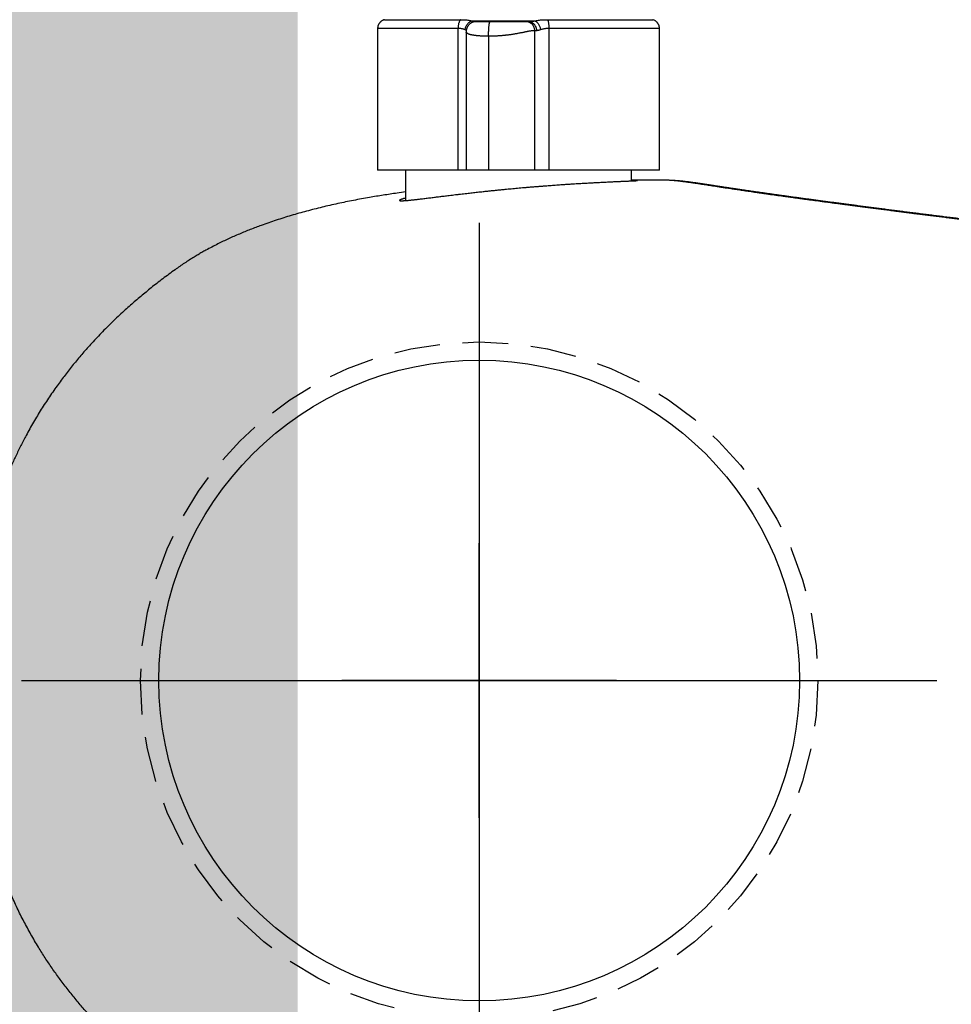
# Model space of a CAD drawing. Header units: centimetres. Extents: x 4120 to 19220, y -7417 to 180.
# Tile 173 of 223: x 16271 to 16276, y -2589 to -2584. Entities that reach past the tile are written whole.
import ezdxf

# ---------------------------------------------------------------- set-up
doc = ezdxf.new("R2010")
doc.units = ezdxf.units.CM
doc.linetypes.add('DGN_STYLE_2', pattern=[30.2, 18.12, -12.08])
doc.linetypes.add('HIDDEN', pattern=[0.375, 0.25, -0.125])
doc.layers.add('A-Wykończenie ścian', color=5, linetype='Continuous', lineweight=20)
doc.layers.add('A_Wyposażenie', color=8, linetype='Continuous')

# ---------------------------------------------------------------- blocks, each defined once
blk = doc.blocks.new('ORAS_ELECTRA')
for p, q in [((3.5617, 0.5549), (2.7874, 0.5549)), ((2.7874, 0.1156), (2.7874, 0.5549)), ((2.7874, 0.4019), (2.6221, 0.4019)), ((2.7874, 0.0717), (2.7874, 0.1156)), ((2.7874, 0.1156), (3.5617, 0.1156)), ((3.5426, 0.0716), (2.7874, 0.0716)), ((3.5426, 0.0716), (3.5426, 0.0716)), ((3.6034, 0.04), (3.6034, -0.3033)), ((3.5197, -0.0512), (2.7874, -0.0512)), ((2.7874, -0.3808), (2.7874, -0.3035)), ((2.7874, -0.3035), (3.5497, -0.3035)), ((2.7874, -0.9851), (2.7874, -0.3808)), ((3.5617, -0.3808), (2.7874, -0.3808)), ((2.7294, -0.832), (2.7874, -0.832)), ((2.7874, -0.9851), (3.5617, -0.9851)), ((2.7328, -1.0256), (2.7328, -1.0252))]:
    blk.add_line(p, q)
for points in [[(0, -0.75), (0, 0.75)], [(-0.75, 0), (0.75, 0)]]:
    blk.add_lwpolyline(points)
at = {"color": 9, "linetype": 'HIDDEN', "true_color": 0xb8b8b8}
blk.add_circle((0, 0), 1.85, dxfattribs=at)
for points, knots in [([(-2.7182, -0.1668), (-2.7172, -0.147), (-2.7152, -0.1063), (-2.7117, -0.0469), (-2.7078, 0.0115), (-2.7036, 0.0679), (-2.699, 0.1243), (-2.6939, 0.1806), (-2.6883, 0.2369), (-2.6824, 0.2915), (-2.6762, 0.3443), (-2.6697, 0.3955), (-2.6627, 0.4466), (-2.6553, 0.4977), (-2.6473, 0.5486), (-2.6392, 0.5968), (-2.6311, 0.6423), (-2.6231, 0.6849), (-2.6146, 0.7275), (-2.6057, 0.77), (-2.5963, 0.8124), (-2.5859, 0.8571), (-2.5743, 0.904), (-2.5628, 0.9477), (-2.5523, 0.9857), (-2.5429, 1.0183), (-2.5325, 1.053), (-2.5209, 1.0898), (-2.5081, 1.1286), (-2.4948, 1.1673), (-2.4808, 1.2057), (-2.4663, 1.244), (-2.4512, 1.2817), (-2.4356, 1.3189), (-2.4213, 1.3513), (-2.4083, 1.3796), (-2.3969, 1.4036), (-2.3851, 1.4276), (-2.3729, 1.4516), (-2.3603, 1.4755), (-2.3474, 1.4993), (-2.334, 1.5228), (-2.3203, 1.5462), (-2.3052, 1.571), (-2.2886, 1.5972), (-2.2703, 1.6248), (-2.2513, 1.652), (-2.2319, 1.6788), (-2.2121, 1.7055), (-2.1921, 1.732), (-2.1719, 1.7583), (-2.1487, 1.7879), (-2.1224, 1.8204), (-2.0928, 1.8559), (-2.0627, 1.891), (-2.032, 1.9257), (-2.0008, 1.9598), (-1.9695, 1.993), (-1.9381, 2.0251), (-1.9068, 2.0562), (-1.875, 2.0868), (-1.8449, 2.1148), (-1.8168, 2.1402), (-1.7907, 2.1632), (-1.7642, 2.1858), (-1.7375, 2.2081), (-1.7104, 2.2301), (-1.6829, 2.2517), (-1.6552, 2.2729), (-1.6274, 2.2936), (-1.5994, 2.3137), (-1.5714, 2.3334), (-1.5432, 2.3526), (-1.5146, 2.3715), (-1.4857, 2.39), (-1.4549, 2.4091), (-1.4219, 2.4289), (-1.3868, 2.4491), (-1.3514, 2.4687), (-1.3156, 2.4877), (-1.2794, 2.5062), (-1.2429, 2.524), (-1.206, 2.5412), (-1.1713, 2.5568), (-1.1388, 2.5707), (-1.1085, 2.5832), (-1.078, 2.5953), (-1.0466, 2.6073), (-1.0143, 2.6191), (-0.981, 2.6307), (-0.9476, 2.6418), (-0.914, 2.6524), (-0.8774, 2.6635), (-0.8377, 2.6747), (-0.7949, 2.6861), (-0.752, 2.6968), (-0.7093, 2.7066), (-0.667, 2.7156), (-0.625, 2.7239), (-0.5829, 2.7315), (-0.5406, 2.7385), (-0.4982, 2.7449), (-0.4556, 2.7507), (-0.413, 2.756), (-0.3692, 2.7607), (-0.3242, 2.765), (-0.2781, 2.7687), (-0.2319, 2.7718), (-0.1856, 2.7743), (-0.1393, 2.7762), (-0.0929, 2.7775), (-0.0464, 2.7784), (-0.0155, 2.7785), (0, 2.7785)], [0, 0, 0, 0, 0.013173, 0.026968, 0.039452, 0.051937, 0.064422, 0.076914, 0.089407, 0.101899, 0.113285, 0.124672, 0.136058, 0.147455, 0.158851, 0.170247, 0.179829, 0.189411, 0.198992, 0.208583, 0.218175, 0.227766, 0.23898, 0.250194, 0.257677, 0.26516, 0.272643, 0.281669, 0.290696, 0.299723, 0.308767, 0.317812, 0.326856, 0.335668, 0.34448, 0.350363, 0.356246, 0.362128, 0.368095, 0.374062, 0.380028, 0.386007, 0.391986, 0.397965, 0.405267, 0.412569, 0.419883, 0.427198, 0.434531, 0.441864, 0.4492, 0.456536, 0.466738, 0.476941, 0.487144, 0.497369, 0.507594, 0.517819, 0.527563, 0.537306, 0.54706, 0.556814, 0.564498, 0.572181, 0.57987, 0.587559, 0.595265, 0.602971, 0.610683, 0.618395, 0.625946, 0.633498, 0.64105, 0.648615, 0.656181, 0.663746, 0.672684, 0.681623, 0.690563, 0.699501, 0.708481, 0.717462, 0.726443, 0.735423, 0.742659, 0.749896, 0.757138, 0.764379, 0.772158, 0.779938, 0.787719, 0.795499, 0.803277, 0.813049, 0.822822, 0.832595, 0.842367, 0.851817, 0.861268, 0.870718, 0.880168, 0.889651, 0.899134, 0.908618, 0.918101, 0.928321, 0.938541, 0.948768, 0.958996, 0.969244, 0.979492, 0.989746, 1, 1, 1, 1]), ([(2.6687, 0.4019), (2.6666, 0.4174), (2.6629, 0.4456), (2.6569, 0.4863), (2.6511, 0.5241), (2.6451, 0.5618), (2.6384, 0.6015), (2.631, 0.6429), (2.6228, 0.6863), (2.6142, 0.7295), (2.6051, 0.7727), (2.5955, 0.8158), (2.5855, 0.8586), (2.575, 0.901), (2.564, 0.9432), (2.5525, 0.9852), (2.5404, 1.0269), (2.5278, 1.0682), (2.5146, 1.1092), (2.5008, 1.15), (2.4876, 1.1872), (2.4752, 1.2207), (2.4636, 1.2507), (2.4516, 1.2806), (2.4392, 1.3103), (2.4264, 1.3399), (2.4131, 1.3693), (2.3994, 1.3986), (2.3845, 1.429), (2.3683, 1.4605), (2.3527, 1.4895), (2.3387, 1.5147), (2.3263, 1.5361), (2.3125, 1.5592), (2.2971, 1.5839), (2.28, 1.6101), (2.2625, 1.636), (2.2424, 1.6644), (2.2197, 1.6954), (2.1946, 1.7289), (2.17, 1.7608), (2.1459, 1.7913), (2.1224, 1.8203), (2.0986, 1.849), (2.0744, 1.8775), (2.0498, 1.9056), (2.0236, 1.9349), (1.9958, 1.9652), (1.9661, 1.9964), (1.936, 2.0272), (1.9054, 2.0576), (1.8742, 2.0875), (1.8443, 2.1153), (1.8157, 2.1411), (1.7885, 2.1651), (1.761, 2.1886), (1.733, 2.2117), (1.7048, 2.2345), (1.6762, 2.2569), (1.6472, 2.2789), (1.6167, 2.3014), (1.5845, 2.3243), (1.5507, 2.3476), (1.5164, 2.3703), (1.4818, 2.3925), (1.4467, 2.4141), (1.4111, 2.4351), (1.3753, 2.4556), (1.3419, 2.4738), (1.3111, 2.49), (1.2831, 2.5043), (1.2548, 2.5182), (1.2264, 2.5318), (1.1977, 2.545), (1.1687, 2.5579), (1.1395, 2.5704), (1.1098, 2.5826), (1.0801, 2.5945), (1.0473, 2.607), (1.0114, 2.6201), (0.9725, 2.6336), (0.9332, 2.6464), (0.8938, 2.6586), (0.8541, 2.6701), (0.8161, 2.6806), (0.7797, 2.6899), (0.7452, 2.6983), (0.7105, 2.7063), (0.6756, 2.7138), (0.6407, 2.7208), (0.6056, 2.7274), (0.5704, 2.7336), (0.5333, 2.7397), (0.4941, 2.7455), (0.4529, 2.7511), (0.4116, 2.7561), (0.3687, 2.7607), (0.3242, 2.765), (0.2781, 2.7687), (0.2319, 2.7718), (0.1856, 2.7743), (0.1392, 2.7762), (0.0928, 2.7775), (0.0464, 2.7784), (0.0155, 2.7785), (0, 2.7785)], [0, 0, 0, 0, 0.011884, 0.021541, 0.031198, 0.040858, 0.050517, 0.061658, 0.072798, 0.083938, 0.09509, 0.106242, 0.117393, 0.128399, 0.139405, 0.150419, 0.161432, 0.172305, 0.183178, 0.19406, 0.204942, 0.213072, 0.221203, 0.229333, 0.237463, 0.245619, 0.253775, 0.261931, 0.270086, 0.279443, 0.288799, 0.295047, 0.301296, 0.307544, 0.315447, 0.323352, 0.331258, 0.339161, 0.34974, 0.36032, 0.370899, 0.380327, 0.389756, 0.399185, 0.408626, 0.418068, 0.427509, 0.43839, 0.449271, 0.460152, 0.471056, 0.481961, 0.492865, 0.502019, 0.511174, 0.520329, 0.529483, 0.538667, 0.547851, 0.557036, 0.566219, 0.5766, 0.586982, 0.597364, 0.607745, 0.618173, 0.628604, 0.639034, 0.649463, 0.65742, 0.665378, 0.673335, 0.681305, 0.689275, 0.697245, 0.705338, 0.713432, 0.721531, 0.729629, 0.740047, 0.750464, 0.760882, 0.771325, 0.781768, 0.792212, 0.801205, 0.8102, 0.819195, 0.828189, 0.837207, 0.846227, 0.855246, 0.864265, 0.874765, 0.885266, 0.895775, 0.906283, 0.917982, 0.929681, 0.941381, 0.953079, 0.964809, 0.97654, 0.98827, 1, 1, 1, 1]), ([(3.61, 0.518), (3.6095, 0.5196), (3.6085, 0.5228), (3.6066, 0.5271), (3.6045, 0.531), (3.6024, 0.5341), (3.6005, 0.5365), (3.5989, 0.5384), (3.5974, 0.54), (3.596, 0.5414), (3.5944, 0.5428), (3.5923, 0.5445), (3.5896, 0.5465), (3.5864, 0.5485), (3.5825, 0.5505), (3.5781, 0.5523), (3.5731, 0.5537), (3.5675, 0.5547), (3.5637, 0.5549), (3.5617, 0.5549)], [0, 0, 0, 0, 0.078431, 0.1516011, 0.2186896, 0.2790502, 0.32217, 0.3604948, 0.3938979, 0.422293, 0.4507485, 0.4935938, 0.5444787, 0.6032665, 0.6696909, 0.7433181, 0.8235147, 0.9094301, 1, 1, 1, 1]), ([(3.5617, 0.1156), (3.5617, 0.1291), (3.5617, 0.156), (3.5617, 0.1948), (3.5617, 0.2323), (3.5617, 0.2683), (3.5617, 0.3025), (3.5617, 0.3351), (3.5617, 0.3657), (3.5617, 0.3943), (3.5617, 0.4209), (3.5617, 0.4452), (3.5617, 0.4673), (3.5617, 0.4871), (3.5617, 0.5045), (3.5617, 0.5194), (3.5617, 0.5317), (3.5617, 0.5415), (3.5617, 0.5488), (3.5617, 0.5532), (3.5617, 0.5552), (3.5617, 0.5548), (3.5617, 0.5547)], [0, 0, 0, 0, 0.051969, 0.103938, 0.155907, 0.207876, 0.259845, 0.311814, 0.363783, 0.415752, 0.467721, 0.51969, 0.571659, 0.623628, 0.675597, 0.727566, 0.779535, 0.831504, 0.883473, 0.935442, 0.987411, 1, 1, 1, 1]), ([(3.61, 0.5179), (3.61, 0.5179), (3.61, 0.5178), (3.61, 0.5162), (3.61, 0.5136), (3.61, 0.5098), (3.61, 0.5049), (3.61, 0.4989), (3.61, 0.4918), (3.61, 0.4836), (3.61, 0.4745), (3.61, 0.4644), (3.61, 0.4531), (3.61, 0.4408), (3.61, 0.4274), (3.61, 0.413), (3.61, 0.3976), (3.61, 0.3814), (3.61, 0.3644), (3.61, 0.3466), (3.61, 0.3279), (3.61, 0.3084), (3.61, 0.2879), (3.61, 0.2665), (3.61, 0.2444), (3.61, 0.2215), (3.61, 0.1982), (3.61, 0.1743), (3.61, 0.15), (3.61, 0.1252), (3.61, 0.1082), (3.61, 0.0997)], [0, 0, 0, 0, 0.030258, 0.064558, 0.099481, 0.134404, 0.169327, 0.204251, 0.239174, 0.273473, 0.307773, 0.342072, 0.376372, 0.411295, 0.446218, 0.481141, 0.516065, 0.550988, 0.585287, 0.619587, 0.653886, 0.688186, 0.723109, 0.758032, 0.792955, 0.827879, 0.862802, 0.897101, 0.931401, 0.9657, 1, 1, 1, 1]), ([(2.6354, 0.4019), (2.6351, 0.403), (2.6344, 0.4055), (2.6334, 0.4092), (2.6323, 0.413), (2.6313, 0.4165), (2.6303, 0.4198), (2.6292, 0.423), (2.6282, 0.4258), (2.6272, 0.4283), (2.6263, 0.4305), (2.6255, 0.4322), (2.6247, 0.4336), (2.6238, 0.4346), (2.623, 0.4351), (2.6224, 0.4348), (2.6219, 0.4339), (2.6215, 0.4324), (2.6212, 0.4304), (2.6211, 0.4282), (2.621, 0.4257), (2.621, 0.4228), (2.621, 0.4196), (2.6212, 0.4159), (2.6214, 0.4115), (2.6217, 0.4061), (2.6222, 0.3997), (2.6228, 0.3926), (2.6235, 0.3851), (2.6243, 0.3773), (2.6251, 0.3697), (2.6259, 0.3622), (2.6268, 0.3547), (2.6276, 0.3469), (2.6286, 0.3387), (2.6296, 0.3303), (2.6307, 0.3205), (2.6321, 0.3095), (2.6336, 0.297), (2.6352, 0.284), (2.6368, 0.2709), (2.6384, 0.2578), (2.64, 0.2454), (2.6415, 0.2333), (2.6429, 0.2216), (2.6444, 0.2096), (2.6459, 0.1973), (2.6475, 0.1848), (2.6492, 0.1707), (2.6511, 0.1551), (2.6532, 0.1377), (2.6553, 0.12), (2.6574, 0.1024), (2.6594, 0.0852), (2.6612, 0.0691), (2.663, 0.0537), (2.6647, 0.0389), (2.6663, 0.0239), (2.668, 0.0088), (2.6697, -0.0065), (2.6715, -0.0235), (2.6735, -0.0422), (2.6757, -0.0626), (2.6778, -0.0833), (2.6798, -0.1034), (2.6818, -0.123), (2.6835, -0.141), (2.6852, -0.1581), (2.6867, -0.1748), (2.6883, -0.1921), (2.69, -0.2101), (2.6916, -0.2281), (2.6932, -0.2466), (2.6948, -0.2655), (2.6965, -0.2849), (2.6981, -0.3043), (2.6996, -0.3235), (2.7011, -0.3425), (2.7025, -0.3603), (2.7038, -0.377), (2.7049, -0.3926), (2.7061, -0.4081), (2.7072, -0.4235), (2.7083, -0.4388), (2.7094, -0.4555), (2.7106, -0.4735), (2.7119, -0.4927), (2.7131, -0.5117), (2.7142, -0.5299), (2.7153, -0.5471), (2.7162, -0.5625), (2.717, -0.5769), (2.7178, -0.5901), (2.7185, -0.6032), (2.7192, -0.616), (2.7199, -0.6286), (2.7206, -0.6422), (2.7214, -0.6567), (2.7222, -0.6719), (2.7229, -0.6867), (2.7236, -0.7006), (2.7242, -0.7135), (2.7247, -0.7249), (2.7252, -0.7353), (2.7256, -0.7448), (2.726, -0.754), (2.7264, -0.7628), (2.7268, -0.7714), (2.7272, -0.7804), (2.7276, -0.7897), (2.728, -0.7993), (2.7283, -0.8082), (2.7287, -0.8163), (2.729, -0.8235), (2.7293, -0.8296), (2.7295, -0.835), (2.7297, -0.8396), (2.7299, -0.8439), (2.7301, -0.8478), (2.7303, -0.8513), (2.7305, -0.8547), (2.7307, -0.8579), (2.7308, -0.8607), (2.731, -0.8628), (2.7312, -0.8642), (2.7313, -0.865), (2.7314, -0.8651), (2.7315, -0.8648), (2.7316, -0.8641), (2.7317, -0.863), (2.7318, -0.8615), (2.7319, -0.8596), (2.7319, -0.857), (2.732, -0.8537), (2.7321, -0.8495), (2.7321, -0.8445), (2.7322, -0.8391), (2.7322, -0.8348), (2.7322, -0.8324), (2.7322, -0.832)], [0, 0, 0, 0, 0.0042792, 0.0099787, 0.0156781, 0.021404, 0.0271325, 0.0336812, 0.0402309, 0.0467796, 0.0533655, 0.0599525, 0.0665385, 0.075105, 0.0836716, 0.0922755, 0.1008795, 0.1086514, 0.1164303, 0.1228835, 0.1293378, 0.135791, 0.1422804, 0.1487709, 0.1552604, 0.1636998, 0.1721392, 0.1806144, 0.1890896, 0.1967438, 0.2044047, 0.2108416, 0.2172794, 0.2237163, 0.2301885, 0.2366616, 0.2431338, 0.2515487, 0.2599637, 0.2684131, 0.2768626, 0.2844923, 0.2921284, 0.2986405, 0.3051535, 0.3116655, 0.3182132, 0.3247618, 0.3313095, 0.3398225, 0.3483355, 0.3568835, 0.3654316, 0.3731504, 0.3808757, 0.3874612, 0.3940477, 0.4006332, 0.4072552, 0.4138782, 0.4205002, 0.4291111, 0.4377221, 0.4463692, 0.4550164, 0.4628257, 0.4706418, 0.477228, 0.4838183, 0.4911381, 0.498458, 0.5058002, 0.5131423, 0.5210725, 0.5290028, 0.5369615, 0.5449203, 0.5527456, 0.5605779, 0.5671458, 0.5737147, 0.5802826, 0.5868873, 0.593493, 0.6000978, 0.6086872, 0.6172766, 0.6259026, 0.6345286, 0.6423194, 0.650117, 0.6566572, 0.6631984, 0.6697386, 0.6763153, 0.682893, 0.6894697, 0.6980223, 0.7065749, 0.7151638, 0.7237526, 0.7315096, 0.7392733, 0.7458024, 0.7523325, 0.7588616, 0.765427, 0.7719935, 0.7785589, 0.7870967, 0.7956344, 0.8042082, 0.812782, 0.8205252, 0.8282751, 0.8348041, 0.841334, 0.847863, 0.8544283, 0.8609946, 0.8675599, 0.8760975, 0.884635, 0.8932085, 0.9017821, 0.909525, 0.9172746, 0.9238053, 0.930337, 0.9368677, 0.9434348, 0.9500028, 0.9565699, 0.9651097, 0.9736495, 0.9822254, 0.9908012, 0.9985463, 1, 1, 1, 1]), ([(3.5553, 0.0765), (3.556, 0.0782), (3.5573, 0.0817), (3.5589, 0.0876), (3.5602, 0.094), (3.5611, 0.1008), (3.5616, 0.108), (3.5617, 0.1131), (3.5617, 0.1156)], [0, 0, 0, 0, 0.1721607, 0.3417805, 0.5091093, 0.6744073, 0.8379446, 1, 1, 1, 1]), ([(3.61, 0.0997), (3.6092, 0.1008), (3.6076, 0.103), (3.6036, 0.106), (3.5985, 0.1088), (3.5923, 0.1113), (3.5852, 0.1132), (3.5775, 0.1146), (3.5696, 0.1154), (3.5643, 0.1155), (3.5617, 0.1156)], [0, 0, 0, 0, 0.1191402, 0.243165, 0.3706743, 0.5, 0.6293257, 0.756835, 0.8808598, 1, 1, 1, 1]), ([(2.7874, -0.0512), (2.7874, -0.0486), (2.7874, -0.0433), (2.7874, -0.0357), (2.7874, -0.0284), (2.7874, -0.0214), (2.7874, -0.0147), (2.7874, -0.0083), (2.7874, -0.0022), (2.7874, 0.0036), (2.7874, 0.0091), (2.7874, 0.0144), (2.7874, 0.0193), (2.7874, 0.024), (2.7874, 0.0284), (2.7874, 0.0328), (2.7874, 0.037), (2.7874, 0.0411), (2.7874, 0.0449), (2.7874, 0.0484), (2.7874, 0.0516), (2.7874, 0.0545), (2.7874, 0.0573), (2.7874, 0.0599), (2.7874, 0.0622), (2.7874, 0.0643), (2.7874, 0.0661), (2.7874, 0.0677), (2.7874, 0.0691), (2.7874, 0.0702), (2.7874, 0.071), (2.7874, 0.0715), (2.7874, 0.0716), (2.7874, 0.0716), (2.7874, 0.0716)], [0, 0, 0, 0, 0.019721, 0.03899, 0.057967, 0.076814, 0.095683, 0.114718, 0.134051, 0.153798, 0.17406, 0.194923, 0.216457, 0.238722, 0.261761, 0.285612, 0.313317, 0.342096, 0.371961, 0.402918, 0.434962, 0.468086, 0.502274, 0.541086, 0.581133, 0.622379, 0.664784, 0.708307, 0.762973, 0.819155, 0.87676, 0.935693, 0.995855, 1, 1, 1, 1]), ([(3.5197, -0.0512), (3.5197, -0.0486), (3.5197, -0.0435), (3.5199, -0.0359), (3.52, -0.0284), (3.5202, -0.0212), (3.5205, -0.0142), (3.5209, -0.0073), (3.5213, -0.0007), (3.5218, 0.0056), (3.5223, 0.0114), (3.5229, 0.0167), (3.5233, 0.0202), (3.5236, 0.0225), (3.5238, 0.0237), (3.5239, 0.0249), (3.5241, 0.0261), (3.5242, 0.0272), (3.5245, 0.0292), (3.525, 0.0321), (3.5257, 0.0358), (3.5264, 0.0395), (3.5272, 0.0433), (3.5281, 0.047), (3.529, 0.0503), (3.5299, 0.0533), (3.5308, 0.056), (3.5317, 0.0585), (3.5327, 0.0609), (3.5337, 0.063), (3.5349, 0.0653), (3.5362, 0.0673), (3.5377, 0.069), (3.539, 0.0702), (3.5402, 0.071), (3.5413, 0.0714), (3.5421, 0.0716), (3.5425, 0.0716), (3.5426, 0.0716)], [0, 0, 0, 0, 0.01917, 0.038292, 0.057502, 0.076956, 0.09682, 0.117269, 0.138479, 0.160625, 0.183871, 0.204366, 0.225833, 0.231627, 0.237495, 0.243437, 0.249456, 0.255552, 0.261727, 0.28189, 0.304533, 0.329846, 0.358036, 0.389317, 0.423917, 0.45358, 0.485546, 0.519924, 0.556824, 0.596349, 0.638597, 0.700325, 0.760775, 0.819502, 0.876112, 0.93026, 0.981648, 1, 1, 1, 1]), ([(3.5997, 0.0163), (3.5997, 0.0165), (3.5997, 0.017), (3.5997, 0.0179), (3.5997, 0.0187), (3.5996, 0.0195), (3.5996, 0.0202), (3.5996, 0.0209), (3.5995, 0.0214), (3.5995, 0.0219), (3.5994, 0.0223), (3.5994, 0.0227), (3.5993, 0.023), (3.5993, 0.0233), (3.5993, 0.0236), (3.5992, 0.024), (3.5991, 0.0244), (3.5991, 0.0249), (3.5989, 0.0258), (3.5987, 0.0272), (3.5981, 0.0298), (3.5972, 0.033), (3.5958, 0.0367), (3.5943, 0.0401), (3.5927, 0.0432), (3.5909, 0.0462), (3.5892, 0.0486), (3.5878, 0.0504), (3.5868, 0.0516), (3.586, 0.0525), (3.5853, 0.0533), (3.5845, 0.0541), (3.5835, 0.0551), (3.5823, 0.0563), (3.5805, 0.0579), (3.5783, 0.0597), (3.5758, 0.0615), (3.5733, 0.0632), (3.5709, 0.0645), (3.5686, 0.0657), (3.5666, 0.0666), (3.5648, 0.0674), (3.5631, 0.068), (3.5613, 0.0687), (3.5592, 0.0693), (3.5569, 0.0699), (3.5543, 0.0705), (3.5521, 0.0709), (3.5502, 0.0711), (3.5487, 0.0713), (3.547, 0.0715), (3.5449, 0.0716), (3.5435, 0.0716), (3.5427, 0.0716)], [0, 0, 0, 0, 0.041021, 0.077129, 0.108289, 0.134488, 0.155745, 0.166554, 0.175503, 0.182672, 0.188223, 0.190501, 0.192537, 0.19444, 0.19634, 0.198367, 0.203303, 0.208682, 0.214023, 0.226465, 0.24817, 0.285339, 0.314754, 0.343372, 0.372817, 0.40328, 0.434823, 0.453059, 0.467575, 0.478348, 0.486536, 0.495857, 0.510203, 0.526983, 0.546081, 0.579762, 0.61095, 0.639622, 0.668015, 0.693395, 0.715765, 0.735138, 0.75305, 0.773725, 0.797404, 0.824822, 0.855364, 0.888996, 0.905911, 0.923594, 0.944615, 0.9701, 1, 1, 1, 1]), ([(3.5528, 0.0707), (3.5531, 0.0713), (3.5538, 0.0731), (3.5547, 0.0751), (3.5553, 0.0765)], [0, 0, 0, 0, 0.333283, 1, 1, 1, 1]), ([(3.5553, 0.0765), (3.5579, 0.0762), (3.5633, 0.0754), (3.5713, 0.073), (3.5791, 0.0694), (3.5863, 0.0648), (3.5925, 0.0593), (3.5975, 0.0531), (3.6013, 0.0467), (3.6027, 0.0422), (3.6034, 0.04)], [0, 0, 0, 0, 0.118749, 0.242699, 0.370375, 0.5, 0.629625, 0.757301, 0.881251, 1, 1, 1, 1]), ([(3.61, 0.0997), (3.61, 0.0958), (3.6099, 0.088), (3.6093, 0.0769), (3.6084, 0.0665), (3.6071, 0.0568), (3.6055, 0.0478), (3.6041, 0.0426), (3.6034, 0.04)], [0, 0, 0, 0, 0.165911, 0.33128, 0.498335, 0.665401, 0.831978, 1, 1, 1, 1]), ([(3.6034, 0.04), (3.6029, 0.0371), (3.602, 0.0315), (3.6008, 0.0242), (3.5999, 0.0178), (3.5998, 0.0145), (3.5997, 0.0128)], [0, 0, 0, 0, 0.266792, 0.520964, 0.764581, 1, 1, 1, 1]), ([(3.5997, 0.0162), (3.5997, 0.016), (3.5997, 0.0157), (3.5997, 0.0147), (3.5997, 0.0133), (3.5997, 0.0115), (3.5997, 0.0093), (3.5997, 0.0068), (3.5997, 0.0038), (3.5997, 0.0008), (3.5997, -0.0021), (3.5997, -0.0048), (3.5997, -0.0077), (3.5997, -0.0107), (3.5997, -0.0139), (3.5997, -0.0173), (3.5997, -0.0209), (3.5997, -0.0247), (3.5997, -0.028), (3.5997, -0.0305), (3.5997, -0.0321), (3.5997, -0.0338), (3.5997, -0.0354), (3.5997, -0.0371), (3.5997, -0.0396), (3.5997, -0.0429), (3.5997, -0.0464), (3.5997, -0.0488), (3.5997, -0.0501), (3.5997, -0.0514), (3.5997, -0.0527), (3.5997, -0.054), (3.5997, -0.0553), (3.5997, -0.0563), (3.5997, -0.0571), (3.5997, -0.0576), (3.5997, -0.0582), (3.5997, -0.0591), (3.5997, -0.0598), (3.5997, -0.0603)], [0, 0, 0, 0, 0.076078, 0.15297, 0.227006, 0.298208, 0.366602, 0.432213, 0.495074, 0.555219, 0.594456, 0.632169, 0.668376, 0.703094, 0.736346, 0.768157, 0.800233, 0.830287, 0.858366, 0.86887, 0.879083, 0.889008, 0.898651, 0.908017, 0.917111, 0.938818, 0.957286, 0.962758, 0.967903, 0.972732, 0.977263, 0.981513, 0.985504, 0.989865, 0.991183, 0.992445, 0.993663, 0.996026, 1, 1, 1, 1]), ([(2.7874, -0.3035), (2.7874, -0.3017), (2.7874, -0.2982), (2.7874, -0.2926), (2.7874, -0.287), (2.7874, -0.2811), (2.7874, -0.275), (2.7874, -0.2687), (2.7874, -0.2626), (2.7874, -0.2568), (2.7874, -0.2513), (2.7874, -0.2456), (2.7874, -0.2398), (2.7874, -0.2337), (2.7874, -0.2275), (2.7874, -0.2213), (2.7874, -0.2152), (2.7874, -0.2092), (2.7874, -0.2031), (2.7874, -0.1968), (2.7874, -0.1903), (2.7874, -0.1841), (2.7874, -0.1782), (2.7874, -0.1726), (2.7874, -0.167), (2.7874, -0.1612), (2.7874, -0.1553), (2.7874, -0.1493), (2.7874, -0.1432), (2.7874, -0.137), (2.7874, -0.1307), (2.7874, -0.1242), (2.7874, -0.1176), (2.7874, -0.1108), (2.7874, -0.1039), (2.7874, -0.0969), (2.7874, -0.0896), (2.7874, -0.0823), (2.7874, -0.0747), (2.7874, -0.067), (2.7874, -0.0591), (2.7874, -0.0539), (2.7874, -0.0512)], [0, 0, 0, 0, 0.049887, 0.099698, 0.149297, 0.198547, 0.247314, 0.295466, 0.34287, 0.379507, 0.415541, 0.45091, 0.485556, 0.519419, 0.552445, 0.584578, 0.61163, 0.637943, 0.663488, 0.688238, 0.712168, 0.735259, 0.752802, 0.769811, 0.786283, 0.802217, 0.817617, 0.832489, 0.846477, 0.85999, 0.873048, 0.885678, 0.897914, 0.909797, 0.921379, 0.932718, 0.943882, 0.954949, 0.966002, 0.977133, 0.988433, 1, 1, 1, 1]), ([(3.5497, -0.3035), (3.5497, -0.3018), (3.5497, -0.2983), (3.5493, -0.2928), (3.5487, -0.2869), (3.5479, -0.2809), (3.547, -0.2747), (3.5462, -0.2701), (3.5457, -0.2672), (3.5455, -0.266), (3.5453, -0.2648), (3.5451, -0.2637), (3.5448, -0.2621), (3.5443, -0.2597), (3.5436, -0.2561), (3.5428, -0.2522), (3.5419, -0.2479), (3.5409, -0.2431), (3.5397, -0.2373), (3.5383, -0.2302), (3.5366, -0.2217), (3.535, -0.2134), (3.5336, -0.2059), (3.5325, -0.1997), (3.5314, -0.1935), (3.5304, -0.1875), (3.5295, -0.1816), (3.5286, -0.1759), (3.5278, -0.1702), (3.5271, -0.1647), (3.5263, -0.1594), (3.5256, -0.1538), (3.5251, -0.1496), (3.5248, -0.1469), (3.5248, -0.1461), (3.5247, -0.1454), (3.5246, -0.1446), (3.5245, -0.1438), (3.5242, -0.1409), (3.5237, -0.1359), (3.523, -0.1284), (3.5224, -0.1209), (3.5218, -0.1133), (3.5213, -0.1056), (3.5209, -0.0979), (3.5205, -0.0902), (3.5202, -0.0824), (3.52, -0.0746), (3.5199, -0.0668), (3.5197, -0.059), (3.5197, -0.0538), (3.5197, -0.0512)], [0, 0, 0, 0, 0.047929, 0.097632, 0.148959, 0.20173, 0.249192, 0.297439, 0.305998, 0.314574, 0.323166, 0.331729, 0.336957, 0.358592, 0.382731, 0.408606, 0.436117, 0.465151, 0.495573, 0.53725, 0.580638, 0.625264, 0.652229, 0.677298, 0.700547, 0.722056, 0.741908, 0.760187, 0.77698, 0.792763, 0.807157, 0.82025, 0.835675, 0.837547, 0.839386, 0.841193, 0.842966, 0.844708, 0.846419, 0.862519, 0.877721, 0.8921, 0.905742, 0.918737, 0.931183, 0.943183, 0.95484, 0.966256, 0.977529, 0.98875, 1, 1, 1, 1]), ([(3.5197, -0.0512), (3.5229, -0.0512), (3.5295, -0.0512), (3.5394, -0.0515), (3.5485, -0.0518), (3.5566, -0.0522), (3.5636, -0.0527), (3.5703, -0.0532), (3.5764, -0.0538), (3.5819, -0.0545), (3.5868, -0.0553), (3.5909, -0.0561), (3.5946, -0.057), (3.5975, -0.058), (3.5994, -0.0591), (3.5996, -0.0599), (3.5997, -0.0603)], [0, 0, 0, 0, 0.076805, 0.156939, 0.239951, 0.303775, 0.368607, 0.434128, 0.5, 0.565872, 0.631393, 0.696225, 0.760049, 0.843061, 0.923195, 1, 1, 1, 1]), ([(3.5997, -0.0603), (3.5997, -0.0606), (3.5997, -0.0612), (3.5997, -0.0619), (3.5997, -0.0627), (3.5997, -0.0635), (3.5997, -0.0643), (3.5997, -0.0648), (3.5997, -0.0656), (3.5997, -0.0667), (3.5997, -0.0681), (3.5997, -0.0696), (3.5997, -0.0713), (3.5997, -0.0732), (3.5997, -0.0753), (3.5997, -0.0777), (3.5997, -0.0802), (3.5997, -0.0827), (3.5997, -0.0862), (3.5997, -0.0906), (3.5997, -0.0958), (3.5997, -0.101), (3.5997, -0.1064), (3.5997, -0.1117), (3.5997, -0.1176), (3.5997, -0.124), (3.5997, -0.1307), (3.5997, -0.1374), (3.5997, -0.1441), (3.5997, -0.1512), (3.5997, -0.1587), (3.5997, -0.1666), (3.5997, -0.1742), (3.5997, -0.1818), (3.5997, -0.1891), (3.5997, -0.1962), (3.5997, -0.2032), (3.5997, -0.2098), (3.5997, -0.217), (3.5997, -0.2246), (3.5997, -0.2326), (3.5997, -0.2402), (3.5997, -0.2474), (3.5997, -0.2519), (3.5997, -0.2541)], [0, 0, 0, 0, 0.001701, 0.002985, 0.003853, 0.006141, 0.006983, 0.007871, 0.008809, 0.011147, 0.013741, 0.016608, 0.01976, 0.023207, 0.027986, 0.033081, 0.038503, 0.044262, 0.050366, 0.063113, 0.076757, 0.091334, 0.106873, 0.123398, 0.140929, 0.164183, 0.188733, 0.214605, 0.241819, 0.270395, 0.30684, 0.344941, 0.384718, 0.426192, 0.469379, 0.513475, 0.55925, 0.606715, 0.65169, 0.717432, 0.785117, 0.854763, 0.926386, 1, 1, 1, 1]), ([(3.5497, -0.3035), (3.5517, -0.3034), (3.5558, -0.3033), (3.562, -0.3021), (3.5677, -0.3003), (3.5728, -0.2981), (3.5772, -0.2955), (3.5813, -0.2925), (3.5851, -0.2891), (3.5886, -0.2853), (3.5916, -0.2812), (3.5942, -0.2769), (3.5965, -0.2719), (3.5983, -0.2663), (3.5995, -0.2601), (3.5997, -0.2561), (3.5997, -0.2541)], [0, 0, 0, 0, 0.076805, 0.156939, 0.239951, 0.303775, 0.368607, 0.434128, 0.5, 0.565872, 0.631393, 0.696225, 0.760049, 0.843061, 0.923195, 1, 1, 1, 1]), ([(3.5997, -0.2684), (3.5997, -0.2702), (3.5995, -0.2739), (3.5983, -0.2794), (3.5965, -0.2845), (3.5942, -0.289), (3.5916, -0.2929), (3.5886, -0.2966), (3.5851, -0.3), (3.5813, -0.3031), (3.5772, -0.3058), (3.5728, -0.3081), (3.5677, -0.3102), (3.562, -0.3118), (3.5558, -0.3129), (3.5517, -0.313), (3.5497, -0.313)], [0, 0, 0, 0, 0.076805, 0.156939, 0.239951, 0.303775, 0.368607, 0.434128, 0.5, 0.565872, 0.631393, 0.696225, 0.760049, 0.843061, 0.923195, 1, 1, 1, 1]), ([(3.5997, -0.2541), (3.5997, -0.2548), (3.5997, -0.2562), (3.5997, -0.2594), (3.5997, -0.2633), (3.5997, -0.2667), (3.5997, -0.2684)], [0, 0, 0, 0, 0.250764, 0.5, 0.749236, 1, 1, 1, 1]), ([(3.5997, -0.2684), (3.5998, -0.2707), (3.5999, -0.2755), (3.6008, -0.2838), (3.602, -0.2931), (3.6029, -0.2998), (3.6034, -0.3033)], [0, 0, 0, 0, 0.235419, 0.479036, 0.733208, 1, 1, 1, 1]), ([(3.5553, -0.3353), (3.5547, -0.3335), (3.5536, -0.33), (3.5522, -0.3255), (3.551, -0.321), (3.55, -0.3168), (3.5498, -0.3142), (3.5497, -0.313)], [0, 0, 0, 0, 0.2023635, 0.3901898, 0.5636404, 0.7972661, 1, 1, 1, 1]), ([(3.6034, -0.3033), (3.6027, -0.3051), (3.6013, -0.3088), (3.5975, -0.3143), (3.5925, -0.3195), (3.5863, -0.3243), (3.5791, -0.3284), (3.5713, -0.3317), (3.5633, -0.334), (3.5579, -0.3349), (3.5553, -0.3353)], [0, 0, 0, 0, 0.118749, 0.242699, 0.370375, 0.5, 0.629625, 0.757301, 0.881251, 1, 1, 1, 1]), ([(3.6034, -0.3033), (3.6041, -0.3066), (3.6055, -0.3133), (3.6071, -0.3242), (3.6084, -0.3357), (3.6093, -0.3476), (3.6099, -0.3601), (3.61, -0.3686), (3.61, -0.3728)], [0, 0, 0, 0, 0.167999, 0.334577, 0.501664, 0.668698, 0.834066, 1, 1, 1, 1]), ([(3.5617, -0.3808), (3.5617, -0.3781), (3.5616, -0.3725), (3.5611, -0.3645), (3.5602, -0.3567), (3.5589, -0.3491), (3.5573, -0.3419), (3.556, -0.3375), (3.5553, -0.3353)], [0, 0, 0, 0, 0.162055, 0.325593, 0.490891, 0.658219, 0.827839, 1, 1, 1, 1]), ([(3.61, -0.3728), (3.6092, -0.3734), (3.6076, -0.3745), (3.6036, -0.376), (3.5985, -0.3774), (3.5923, -0.3786), (3.5852, -0.3796), (3.5775, -0.3803), (3.5696, -0.3807), (3.5643, -0.3808), (3.5617, -0.3808)], [0, 0, 0, 0, 0.11914, 0.243165, 0.370674, 0.5, 0.629326, 0.756835, 0.88086, 1, 1, 1, 1]), ([(3.61, -0.3728), (3.61, -0.3822), (3.61, -0.401), (3.61, -0.4287), (3.61, -0.4561), (3.61, -0.4832), (3.61, -0.5097), (3.61, -0.5356), (3.61, -0.5608), (3.61, -0.5855), (3.61, -0.6099), (3.61, -0.6337), (3.61, -0.6571), (3.61, -0.6798), (3.61, -0.7017), (3.61, -0.7228), (3.61, -0.743), (3.61, -0.7623), (3.61, -0.7807), (3.61, -0.7984), (3.61, -0.8154), (3.61, -0.8315), (3.61, -0.8466), (3.61, -0.8608), (3.61, -0.8739), (3.61, -0.8859), (3.61, -0.8968), (3.61, -0.9067), (3.61, -0.9157), (3.61, -0.9236), (3.61, -0.9305), (3.61, -0.9362), (3.61, -0.9409), (3.61, -0.9444), (3.61, -0.9468), (3.61, -0.948), (3.61, -0.948), (3.61, -0.948)], [0, 0, 0, 0, 0.02907, 0.058141, 0.087211, 0.116281, 0.145352, 0.173903, 0.202454, 0.231005, 0.259557, 0.288627, 0.317697, 0.346768, 0.375838, 0.404908, 0.433459, 0.462011, 0.490562, 0.519113, 0.548184, 0.577254, 0.606324, 0.635395, 0.664465, 0.693016, 0.721567, 0.750119, 0.77867, 0.80774, 0.836811, 0.865881, 0.894951, 0.924021, 0.952573, 0.981124, 1, 1, 1, 1]), ([(3.5617, -0.9849), (3.5617, -0.985), (3.5617, -0.9854), (3.5617, -0.9837), (3.5617, -0.9796), (3.5617, -0.9727), (3.5617, -0.9632), (3.5617, -0.9512), (3.5617, -0.9366), (3.5617, -0.9195), (3.5617, -0.9001), (3.5617, -0.8783), (3.5617, -0.8542), (3.5617, -0.8279), (3.5617, -0.7995), (3.5617, -0.7691), (3.5617, -0.7369), (3.5617, -0.7028), (3.5617, -0.667), (3.5617, -0.6297), (3.5617, -0.591), (3.5617, -0.551), (3.5617, -0.5099), (3.5617, -0.4677), (3.5617, -0.4247), (3.5617, -0.3954), (3.5617, -0.3808)], [0, 0, 0, 0, 0.005033, 0.048292, 0.091552, 0.134811, 0.17807, 0.22133, 0.264589, 0.307849, 0.351108, 0.394368, 0.437627, 0.480887, 0.524146, 0.567405, 0.610665, 0.653924, 0.697184, 0.740443, 0.783703, 0.826962, 0.870222, 0.913481, 0.956741, 1, 1, 1, 1]), ([(2.7328, -1.0252), (2.7328, -1.0236), (2.7328, -1.0209), (2.7328, -1.0172), (2.7329, -1.0144), (2.7329, -1.0119), (2.7329, -1.0095), (2.7329, -1.0073), (2.7329, -1.0053), (2.7329, -1.0034), (2.733, -1.0014), (2.733, -0.9992), (2.733, -0.9967), (2.733, -0.9934), (2.733, -0.9892), (2.7331, -0.9843), (2.7331, -0.98), (2.7331, -0.9766), (2.7331, -0.9742), (2.7331, -0.972), (2.7331, -0.9701), (2.7332, -0.9684), (2.7332, -0.9667), (2.7332, -0.9649), (2.7332, -0.9629), (2.7332, -0.9607), (2.7332, -0.9585), (2.7332, -0.9562), (2.7332, -0.9538), (2.7332, -0.9514), (2.7332, -0.9489), (2.7333, -0.9463), (2.7333, -0.9428), (2.7333, -0.9385), (2.7333, -0.9339), (2.7333, -0.93), (2.7333, -0.9268), (2.7333, -0.9239), (2.7333, -0.9212), (2.7334, -0.9186), (2.7334, -0.9161), (2.7334, -0.9138), (2.7334, -0.9114), (2.7334, -0.9088), (2.7334, -0.9059), (2.7334, -0.9028), (2.7334, -0.8997), (2.7334, -0.8968), (2.7334, -0.8941), (2.7334, -0.8915), (2.7334, -0.8891), (2.7334, -0.887), (2.7334, -0.8852), (2.7334, -0.8831), (2.7334, -0.8806), (2.7334, -0.8777), (2.7334, -0.8753), (2.7334, -0.8733), (2.7334, -0.8716), (2.7334, -0.8697), (2.7334, -0.8676), (2.7334, -0.8653), (2.7334, -0.8629), (2.7334, -0.8604), (2.7334, -0.8576), (2.7334, -0.8544), (2.7334, -0.8511), (2.7334, -0.8481), (2.7334, -0.8456), (2.7334, -0.8434), (2.7334, -0.8413), (2.7334, -0.8392), (2.7334, -0.837), (2.7334, -0.8346), (2.7334, -0.8329), (2.7334, -0.832)], [0, 0, 0, 0, 0.025346, 0.041514, 0.055857, 0.06875, 0.08098, 0.092572, 0.102123, 0.112108, 0.12253, 0.133537, 0.146021, 0.160132, 0.184501, 0.210263, 0.236236, 0.250249, 0.263083, 0.274263, 0.283805, 0.292587, 0.301103, 0.309352, 0.320331, 0.331606, 0.343364, 0.355775, 0.366984, 0.379486, 0.392895, 0.406407, 0.419997, 0.446769, 0.473511, 0.49133, 0.507531, 0.522448, 0.536266, 0.54984, 0.563598, 0.574662, 0.586898, 0.600495, 0.615341, 0.631272, 0.648204, 0.662699, 0.676923, 0.690761, 0.703171, 0.713907, 0.72309, 0.731765, 0.746959, 0.761608, 0.777025, 0.784694, 0.793131, 0.802937, 0.814112, 0.826455, 0.839046, 0.851769, 0.864615, 0.883765, 0.901031, 0.916411, 0.929903, 0.940738, 0.951503, 0.96226, 0.973257, 0.985821, 1, 1, 1, 1]), ([(3.5617, -0.985), (3.5634, -0.985), (3.5667, -0.9849), (3.5715, -0.9842), (3.5757, -0.9831), (3.5792, -0.9819), (3.5821, -0.9807), (3.5843, -0.9797), (3.5863, -0.9786), (3.5879, -0.9776), (3.5898, -0.9765), (3.5919, -0.9749), (3.5945, -0.9728), (3.5973, -0.9702), (3.6003, -0.967), (3.6032, -0.9632), (3.6059, -0.9587), (3.6083, -0.9537), (3.6094, -0.95), (3.61, -0.9481)], [0, 0, 0, 0, 0.07845, 0.151634, 0.218731, 0.279096, 0.322217, 0.36054, 0.39394, 0.422331, 0.450782, 0.49362, 0.544498, 0.60328, 0.669699, 0.743322, 0.823516, 0.90943, 1, 1, 1, 1]), ([(2.3674, -4.175), (2.3684, -4.1612), (2.3704, -4.1336), (2.3735, -4.0926), (2.3766, -4.0517), (2.3798, -4.0111), (2.3829, -3.9707), (2.3862, -3.9305), (2.3894, -3.8906), (2.3927, -3.8509), (2.396, -3.8115), (2.3994, -3.7722), (2.4028, -3.733), (2.4062, -3.694), (2.4097, -3.6553), (2.4132, -3.6169), (2.4167, -3.5788), (2.4202, -3.541), (2.4237, -3.5036), (2.4273, -3.4665), (2.4308, -3.4297), (2.4344, -3.3933), (2.438, -3.3573), (2.4416, -3.3215), (2.4452, -3.2862), (2.4488, -3.2511), (2.4524, -3.2161), (2.4561, -3.1809), (2.4599, -3.1457), (2.4636, -3.1109), (2.4673, -3.0765), (2.4711, -3.042), (2.4749, -3.0074), (2.4788, -2.9727), (2.4827, -2.9385), (2.4865, -2.9047), (2.4903, -2.8713), (2.4941, -2.8384), (2.4979, -2.8059), (2.5017, -2.7739), (2.5054, -2.7422), (2.5091, -2.7109), (2.5129, -2.6799), (2.5166, -2.6492), (2.5202, -2.619), (2.5239, -2.5891), (2.5276, -2.5588), (2.5314, -2.528), (2.5352, -2.4969), (2.5391, -2.4662), (2.5428, -2.4361), (2.5466, -2.4064), (2.5503, -2.3772), (2.5539, -2.3485), (2.5575, -2.3203), (2.561, -2.2925), (2.5647, -2.2638), (2.5686, -2.2341), (2.5725, -2.2035), (2.5764, -2.1736), (2.5802, -2.1443), (2.584, -2.1156), (2.5876, -2.0875), (2.5912, -2.06), (2.5948, -2.033), (2.5983, -2.0067), (2.6017, -1.9808), (2.605, -1.9555), (2.6083, -1.9307), (2.6116, -1.9062), (2.6148, -1.8821), (2.618, -1.8586), (2.6211, -1.8354), (2.6241, -1.8127), (2.6271, -1.7904), (2.6301, -1.7687), (2.633, -1.7473), (2.6358, -1.7265), (2.6389, -1.7044), (2.6421, -1.6812), (2.6454, -1.657), (2.6487, -1.6334), (2.6518, -1.6106), (2.6549, -1.5884), (2.658, -1.5668), (2.6609, -1.5458), (2.6638, -1.5254), (2.6667, -1.5056), (2.6693, -1.4873), (2.6718, -1.4702), (2.6741, -1.4544), (2.6764, -1.439), (2.6786, -1.424), (2.6808, -1.4094), (2.6829, -1.3951), (2.685, -1.3813), (2.687, -1.3678), (2.6893, -1.3524), (2.6919, -1.3355), (2.6947, -1.3171), (2.6974, -1.2995), (2.7, -1.2826), (2.7025, -1.2663), (2.705, -1.2507), (2.7073, -1.2358), (2.7095, -1.2214), (2.7116, -1.2076), (2.7136, -1.1944), (2.7155, -1.1818), (2.7174, -1.1696), (2.7191, -1.158), (2.7207, -1.1467), (2.7223, -1.1358), (2.7237, -1.1252), (2.7251, -1.1151), (2.7263, -1.1055), (2.7274, -1.0962), (2.7285, -1.0873), (2.7294, -1.0788), (2.7302, -1.0705), (2.731, -1.0623), (2.7316, -1.0542), (2.7322, -1.0452), (2.7326, -1.0356), (2.7327, -1.0289), (2.7328, -1.0256)], [0, 0, 0, 0, 0.005164, 0.010329, 0.015494, 0.020658, 0.025822, 0.031005, 0.036188, 0.041372, 0.046555, 0.051738, 0.056984, 0.06223, 0.067476, 0.072723, 0.077968, 0.083214, 0.08846, 0.093707, 0.098953, 0.104199, 0.109444, 0.11469, 0.119937, 0.125183, 0.130428, 0.135872, 0.141317, 0.146762, 0.152206, 0.15765, 0.163343, 0.169037, 0.174731, 0.180424, 0.186117, 0.19181, 0.197503, 0.203197, 0.20889, 0.214583, 0.220354, 0.226126, 0.231897, 0.237669, 0.24344, 0.24976, 0.25608, 0.2624, 0.26872, 0.275039, 0.281377, 0.287715, 0.294054, 0.300392, 0.30673, 0.314114, 0.321498, 0.328883, 0.336267, 0.343651, 0.351036, 0.35842, 0.365804, 0.373187, 0.380571, 0.387955, 0.395339, 0.402843, 0.410348, 0.417853, 0.425358, 0.432951, 0.440545, 0.448138, 0.455736, 0.463333, 0.470931, 0.480459, 0.489988, 0.499517, 0.509046, 0.518575, 0.528119, 0.537663, 0.547208, 0.556752, 0.566296, 0.57459, 0.582884, 0.591178, 0.599474, 0.60777, 0.616066, 0.624348, 0.63263, 0.640912, 0.653338, 0.665764, 0.678196, 0.690629, 0.703064, 0.715499, 0.727921, 0.740344, 0.752769, 0.765193, 0.777621, 0.79005, 0.802479, 0.814908, 0.827734, 0.84056, 0.853387, 0.866213, 0.879042, 0.891871, 0.904701, 0.917531, 0.931434, 0.945337, 0.95924, 0.980096, 1, 1, 1, 1]), ([(2.3694, -4.1893), (2.3698, -4.1839), (2.3706, -4.1731), (2.3718, -4.1568), (2.3731, -4.139), (2.3745, -4.1195), (2.3762, -4.0979), (2.3779, -4.0754), (2.3797, -4.0522), (2.3815, -4.0286), (2.3833, -4.0053), (2.3852, -3.9821), (2.387, -3.959), (2.3888, -3.936), (2.3907, -3.9132), (2.3926, -3.8906), (2.3944, -3.8681), (2.3963, -3.8457), (2.3982, -3.8234), (2.4, -3.8011), (2.4019, -3.7789), (2.4039, -3.7568), (2.4058, -3.7348), (2.4077, -3.713), (2.4096, -3.6912), (2.4115, -3.6696), (2.4135, -3.6481), (2.4154, -3.6267), (2.4174, -3.6054), (2.4193, -3.5842), (2.4213, -3.563), (2.4232, -3.5419), (2.4252, -3.521), (2.4272, -3.5001), (2.4292, -3.4793), (2.4312, -3.4587), (2.4332, -3.4381), (2.4352, -3.4176), (2.4372, -3.3971), (2.4392, -3.3768), (2.4412, -3.3566), (2.4432, -3.3364), (2.4453, -3.3164), (2.4473, -3.2964), (2.4493, -3.2765), (2.4514, -3.2567), (2.4534, -3.237), (2.4555, -3.2174), (2.4575, -3.1978), (2.4596, -3.1783), (2.4616, -3.159), (2.4637, -3.1397), (2.4657, -3.1204), (2.4678, -3.1013), (2.4699, -3.0822), (2.4719, -3.0632), (2.474, -3.0443), (2.4761, -3.0255), (2.4782, -3.0067), (2.4803, -2.988), (2.4823, -2.9694), (2.4844, -2.951), (2.4865, -2.9325), (2.4886, -2.9142), (2.4907, -2.896), (2.4927, -2.8778), (2.4948, -2.8597), (2.4969, -2.8417), (2.499, -2.8238), (2.5011, -2.8059), (2.5032, -2.7881), (2.5052, -2.7704), (2.5073, -2.7528), (2.5094, -2.7352), (2.5115, -2.7178), (2.5136, -2.7003), (2.5156, -2.683), (2.5177, -2.6658), (2.5198, -2.6487), (2.5218, -2.6316), (2.5239, -2.6146), (2.526, -2.5977), (2.528, -2.5808), (2.5301, -2.5641), (2.5321, -2.5474), (2.5342, -2.5309), (2.5362, -2.5144), (2.5382, -2.4979), (2.5403, -2.4816), (2.5423, -2.4653), (2.5443, -2.4491), (2.5463, -2.433), (2.5484, -2.4169), (2.5504, -2.4009), (2.5524, -2.385), (2.5544, -2.3691), (2.5564, -2.3534), (2.5584, -2.3377), (2.5604, -2.3221), (2.5623, -2.3066), (2.5643, -2.2912), (2.5663, -2.2759), (2.5682, -2.2606), (2.5702, -2.2455), (2.5721, -2.2304), (2.5741, -2.2154), (2.576, -2.2004), (2.5779, -2.1856), (2.5798, -2.1708), (2.5817, -2.156), (2.5836, -2.1414), (2.5855, -2.1268), (2.5874, -2.1123), (2.5893, -2.0978), (2.5912, -2.0834), (2.5931, -2.0691), (2.595, -2.0549), (2.5968, -2.0406), (2.5987, -2.0265), (2.6005, -2.0126), (2.6024, -1.9988), (2.6042, -1.9851), (2.606, -1.9714), (2.6078, -1.9578), (2.6096, -1.9443), (2.6113, -1.9309), (2.6131, -1.9176), (2.6149, -1.9043), (2.6166, -1.8911), (2.6184, -1.878), (2.6201, -1.865), (2.6219, -1.8521), (2.6236, -1.8393), (2.6253, -1.8265), (2.627, -1.8138), (2.6287, -1.8012), (2.6304, -1.7886), (2.6321, -1.7762), (2.6338, -1.7639), (2.6354, -1.7516), (2.6371, -1.7394), (2.6387, -1.7273), (2.6404, -1.7153), (2.642, -1.7034), (2.6436, -1.6915), (2.6453, -1.6798), (2.6469, -1.6681), (2.6485, -1.6565), (2.6501, -1.645), (2.6516, -1.6337), (2.6532, -1.6224), (2.6548, -1.6112), (2.6563, -1.6001), (2.6579, -1.5891), (2.6594, -1.5782), (2.6609, -1.5674), (2.6625, -1.5567), (2.664, -1.5461), (2.6655, -1.5356), (2.667, -1.5251), (2.6684, -1.5148), (2.6699, -1.5045), (2.6714, -1.4943), (2.6729, -1.4842), (2.6743, -1.4741), (2.6758, -1.464), (2.6773, -1.4541), (2.6787, -1.4442), (2.6802, -1.4344), (2.6816, -1.4247), (2.683, -1.4151), (2.6845, -1.4056), (2.6859, -1.3961), (2.6873, -1.3868), (2.6887, -1.3775), (2.69, -1.3683), (2.6914, -1.3592), (2.6928, -1.3502), (2.6941, -1.3413), (2.6955, -1.3324), (2.6968, -1.3236), (2.6982, -1.3148), (2.6995, -1.3061), (2.7008, -1.2975), (2.7021, -1.289), (2.7034, -1.2805), (2.7047, -1.2722), (2.7059, -1.2638), (2.7072, -1.2556), (2.7084, -1.2474), (2.7096, -1.2393), (2.7109, -1.2312), (2.7121, -1.2231), (2.7133, -1.2151), (2.7144, -1.2071), (2.7156, -1.199), (2.7168, -1.1911), (2.7179, -1.1831), (2.719, -1.1751), (2.7201, -1.1671), (2.7212, -1.159), (2.7223, -1.1509), (2.7234, -1.1427), (2.7244, -1.1344), (2.7255, -1.1259), (2.7265, -1.1172), (2.7275, -1.1082), (2.7284, -1.099), (2.7293, -1.0896), (2.7302, -1.0799), (2.7309, -1.0698), (2.7316, -1.0593), (2.7322, -1.0484), (2.7326, -1.0375), (2.7328, -1.0299), (2.7328, -1.026), (2.7328, -1.0258)], [0, 0, 0, 0, 0.002013, 0.004064, 0.006124, 0.008739, 0.011458, 0.014318, 0.017349, 0.020341, 0.023344, 0.026338, 0.029325, 0.032303, 0.035274, 0.038238, 0.041195, 0.044145, 0.047102, 0.050061, 0.053023, 0.055986, 0.058948, 0.061908, 0.064862, 0.06781, 0.070751, 0.0737, 0.076654, 0.079609, 0.082565, 0.085523, 0.088481, 0.091442, 0.094405, 0.09737, 0.100337, 0.103307, 0.106281, 0.109257, 0.112238, 0.115222, 0.11821, 0.121202, 0.1242, 0.127202, 0.130209, 0.133222, 0.13624, 0.139265, 0.142296, 0.145333, 0.148377, 0.151428, 0.154487, 0.157553, 0.160627, 0.16371, 0.166801, 0.1699, 0.173009, 0.17612, 0.17924, 0.182368, 0.185506, 0.188653, 0.19181, 0.194977, 0.198155, 0.201343, 0.204543, 0.207753, 0.210975, 0.214209, 0.217456, 0.220715, 0.223986, 0.227263, 0.230551, 0.233856, 0.237175, 0.240507, 0.243851, 0.247205, 0.250567, 0.253941, 0.257333, 0.26074, 0.264163, 0.267601, 0.271056, 0.274528, 0.278022, 0.281533, 0.285058, 0.288597, 0.292151, 0.29572, 0.299304, 0.302905, 0.306523, 0.310158, 0.313811, 0.317482, 0.321172, 0.324882, 0.328613, 0.332364, 0.336136, 0.339931, 0.343749, 0.34759, 0.351456, 0.355347, 0.359264, 0.363208, 0.367179, 0.371179, 0.375209, 0.379269, 0.383227, 0.387284, 0.391364, 0.39547, 0.3996, 0.403756, 0.407937, 0.412143, 0.416375, 0.420632, 0.424916, 0.429225, 0.433559, 0.437953, 0.442359, 0.446791, 0.451251, 0.455738, 0.460254, 0.464801, 0.469379, 0.473989, 0.478633, 0.483312, 0.488022, 0.492775, 0.497554, 0.50236, 0.507196, 0.512061, 0.516957, 0.521884, 0.526845, 0.531839, 0.536868, 0.541934, 0.547037, 0.552179, 0.557362, 0.562587, 0.567856, 0.57317, 0.578531, 0.583942, 0.589408, 0.594979, 0.600591, 0.606246, 0.611946, 0.617692, 0.623487, 0.629332, 0.63523, 0.641182, 0.647192, 0.653261, 0.659393, 0.665591, 0.671859, 0.678198, 0.684615, 0.691113, 0.697728, 0.704351, 0.711049, 0.717826, 0.724686, 0.731635, 0.738677, 0.745819, 0.753069, 0.760433, 0.76792, 0.77554, 0.783304, 0.791226, 0.7993, 0.807517, 0.815916, 0.824516, 0.83334, 0.842415, 0.851774, 0.861455, 0.871507, 0.881988, 0.89297, 0.90452, 0.916238, 0.928628, 0.941738, 0.955575, 0.970002, 0.984693, 0.999125, 1, 1, 1, 1])]:
    blk.add_open_spline(points, degree=3, knots=knots)
blk.add_open_spline([(3.5497, -0.313), (3.5497, -0.3116), (3.5497, -0.3086), (3.5497, -0.3054), (3.5497, -0.3042), (3.5497, -0.3035)], degree=3)

msp = doc.modelspace()

# ---------------------------------------------------------------- linework, layer by layer
at = {"layer": 'A-Wykończenie ścian', "color": 41, "linetype": 'DGN_STYLE_2', "true_color": 0xffeaaa, "const_width": 3, "elevation": 0}
msp.add_lwpolyline([(16371.7749, -2650.4807), (16270.7749, -2650.4807), (16270.7749, -2432.9807), (16470.776, -2432.9807), (16470.776, -2654.4807)], dxfattribs=at)
at = {"layer": 'A_Wyposażenie', "color": 8, "elevation": 0}
for points in [[(16273.2674, -2584.9721), (16273.2674, -2589.9721)], [(16270.7674, -2587.4721), (16275.7674, -2587.4721)]]:
    msp.add_lwpolyline(points, dxfattribs=at)
at = {"layer": 'A_Wyposażenie', "color": 8, "linetype": 'Continuous'}
msp.add_circle((16273.2674, -2587.4721, 0), 1.75, dxfattribs=at)

# ---------------------------------------------------------------- block references
at = {"layer": 'A_Wyposażenie', "color": 8, "rotation": 89.99999999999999}
msp.add_blockref('ORAS_ELECTRA', (16273.2674, -2587.4721, 0), dxfattribs=at)

doc.saveas('drawing.dxf')
